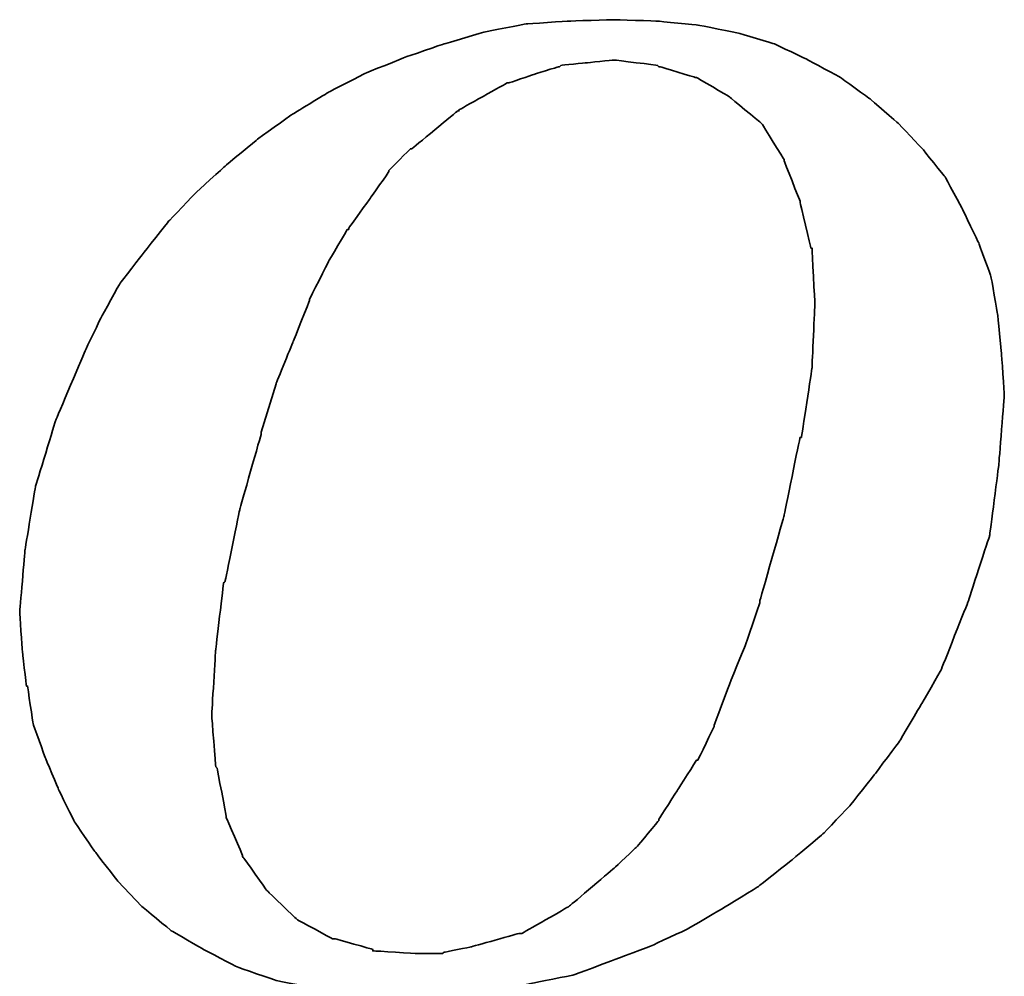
# Model space of a CAD drawing. Extents: x 30 to 228, y 66 to 165.
# Tile 43 of 54: x 193.49 to 195.77, y 116.24 to 118.46. Entities that reach past the tile are written whole.
import ezdxf

# ---------------------------------------------------------------- set-up
doc = ezdxf.new("R2010")
doc.units = 0
doc.header["$LTSCALE"] = 3
doc.header["$MEASUREMENT"] = 0
doc.layers.add('DIM', color=4, linetype='CONTINUOUS')
doc.layers.add('layer 1', color=7, linetype='CONTINUOUS')

# ---------------------------------------------------------------- blocks, each defined once
blk = doc.blocks.new('TBI MOTION logo(完整正式版)')
at = {"layer": 'layer 1', "color": 22, "lineweight": 35}
for points, knots in [([(-11.34375, -6.98375), (-11.34375, -6.98375), (-10.91375, -7.43875), (-10.91375, -7.43875), (-10.91375, -7.43875), (-10.91375, -7.43875), (-10.38625, -7.87125), (-10.38625, -7.87125), (-10.38625, -7.87125), (-10.38625, -7.87125), (-9.81125, -8.20375), (-9.81125, -8.20375), (-9.81125, -8.20375), (-9.81125, -8.20375), (-9.21125, -8.51875), (-9.21125, -8.51875), (-9.21125, -8.51875), (-9.21125, -8.51875), (-8.51625, -8.75875), (-8.51625, -8.75875), (-8.51625, -8.75875), (-8.51625, -8.75875), (-7.77125, -8.90375), (-7.77125, -8.90375), (-7.77125, -8.90375), (-7.77125, -8.90375), (-6.97875, -8.99875), (-6.97875, -8.99875), (-6.97875, -8.99875), (-6.97875, -8.99875), (-6.14125, -9.02375), (-6.14125, -9.02375), (-6.14125, -9.02375), (-6.14125, -9.02375), (-5.37125, -8.99875), (-5.37125, -8.99875), (-5.37125, -8.99875), (-5.37125, -8.99875), (-4.65375, -8.94875), (-4.65375, -8.94875), (-4.65375, -8.94875), (-4.65375, -8.94875), (-3.93375, -8.80625), (-3.93375, -8.80625), (-3.93375, -8.80625), (-3.93375, -8.80625), (-3.21375, -8.66375), (-3.21375, -8.66375), (-3.21375, -8.66375), (-3.21375, -8.66375), (-2.49375, -8.39875), (-2.49375, -8.39875), (-2.49375, -8.39875), (-2.49375, -8.39875), (-1.79875, -8.13375), (-1.79875, -8.13375), (-1.79875, -8.13375), (-1.79875, -8.13375), (-1.17375, -7.84375), (-1.17375, -7.84375), (-1.17375, -7.84375), (-1.17375, -7.84375), (-0.52375, -7.46375), (-0.52375, -7.46375), (-0.52375, -7.46375), (-0.52375, -7.46375), (0.10124, -7.07875), (0.10124, -7.07875), (0.10124, -7.07875), (0.10124, -7.07875), (0.67625, -6.62375), (0.67625, -6.62375), (0.67625, -6.62375), (0.67625, -6.62375), (1.24874, -6.14375), (1.24874, -6.14375), (1.24874, -6.14375), (1.24874, -6.14375), (1.72874, -5.64125), (1.72874, -5.64125), (1.72874, -5.64125), (1.72874, -5.64125), (2.18624, -5.06375), (2.18624, -5.06375), (2.18624, -5.06375), (2.18624, -5.06375), (2.61625, -4.48874), (2.61625, -4.48874), (2.61625, -4.48874), (2.61625, -4.48874), (3.00125, -3.83874), (3.00125, -3.83874), (3.00125, -3.83874), (3.00125, -3.83874), (3.36124, -3.21374), (3.36124, -3.21374), (3.36124, -3.21374), (3.36124, -3.21374), (3.84374, -1.99125), (3.84374, -1.99125), (3.84374, -1.99125), (3.84374, -1.99125), (4.22625, -0.81875), (4.22625, -0.81875), (4.22625, -0.81875), (4.22625, -0.81875), (4.39125, 0.45624), (4.39125, 0.45624), (4.39125, 0.45624), (4.39125, 0.45624), (4.48874, 1.70124), (4.48874, 1.70124), (4.48874, 1.70124), (4.48874, 1.70124), (4.43874, 2.44625), (4.43874, 2.44625), (4.43874, 2.44625), (4.43874, 2.44625), (4.36874, 3.14125), (4.36874, 3.14125), (4.36874, 3.14125), (4.36874, 3.14125), (4.25125, 3.81125), (4.25125, 3.81125), (4.25125, 3.81125), (4.25125, 3.81125), (4.03124, 4.41125), (4.03124, 4.41125), (4.03124, 4.41125), (4.03124, 4.41125), (3.74374, 5.01125), (3.74374, 5.01125), (3.74374, 5.01125), (3.74374, 5.01125), (3.43124, 5.58875), (3.43124, 5.58875), (3.43124, 5.58875), (3.43124, 5.58875), (3.02625, 6.09125), (3.02625, 6.09125), (3.02625, 6.09125), (3.02625, 6.09125), (2.59374, 6.54875), (2.59374, 6.54875), (2.59374, 6.54875), (2.59374, 6.54875), (2.09124, 6.98125), (2.09124, 6.98125), (2.09124, 6.98125), (2.09124, 6.98125), (1.56124, 7.36625), (1.56124, 7.36625), (1.56124, 7.36625), (1.56124, 7.36625), (0.98624, 7.67625), (0.98624, 7.67625), (0.98624, 7.67625), (0.98624, 7.67625), (0.38624, 7.96375), (0.38624, 7.96375), (0.38624, 7.96375), (0.38624, 7.96375), (-0.25875, 8.15625), (-0.25875, 8.15625), (-0.25875, 8.15625), (-0.25875, 8.15625), (-0.98125, 8.30125), (-0.98125, 8.30125), (-0.98125, 8.30125), (-0.98125, 8.30125), (-1.70124, 8.37125), (-1.70124, 8.37125), (-1.70124, 8.37125), (-1.70124, 8.37125), (-2.49375, 8.39624), (-2.49375, 8.39624), (-2.49375, 8.39624), (-2.49375, 8.39624), (-3.28625, 8.37125), (-3.28625, 8.37125), (-3.28625, 8.37125), (-3.28625, 8.37125), (-4.05125, 8.32125), (-4.05125, 8.32125), (-4.05125, 8.32125), (-4.05125, 8.32125), (-4.77375, 8.18125), (-4.77375, 8.18125), (-4.77375, 8.18125), (-4.77375, 8.18125), (-5.51625, 7.96375), (-5.51625, 7.96375), (-5.51625, 7.96375), (-5.51625, 7.96375), (-6.21125, 7.72625), (-6.21125, 7.72625), (-6.21125, 7.72625), (-6.21125, 7.72625), (-6.92875, 7.43625), (-6.92875, 7.43625), (-6.92875, 7.43625), (-6.92875, 7.43625), (-7.57875, 7.10125), (-7.57875, 7.10125), (-7.57875, 7.10125), (-7.57875, 7.10125), (-8.24875, 6.69125), (-8.24875, 6.69125), (-8.24875, 6.69125), (-8.24875, 6.69125), (-8.84875, 6.26125), (-8.84875, 6.26125), (-8.84875, 6.26125), (-8.84875, 6.26125), (-9.42625, 5.78125), (-9.42625, 5.78125), (-9.42625, 5.78125), (-9.42625, 5.78125), (-9.95375, 5.30125), (-9.95375, 5.30125), (-9.95375, 5.30125), (-9.95375, 5.30125), (-10.43375, 4.79624), (-10.43375, 4.79624), (-10.43375, 4.79624), (-10.43375, 4.79624), (-10.88875, 4.22125), (-10.88875, 4.22125), (-10.88875, 4.22125), (-10.88875, 4.22125), (-11.29875, 3.69375), (-11.29875, 3.69375), (-11.29875, 3.69375), (-11.29875, 3.69375), (-11.63375, 3.09125), (-11.63375, 3.09125), (-11.63375, 3.09125), (-11.63375, 3.09125), (-11.91875, 2.49625), (-11.91875, 2.49625), (-11.91875, 2.49625), (-11.91875, 2.49625), (-12.44875, 1.24625), (-12.44875, 1.24625), (-12.44875, 1.24625), (-12.44875, 1.24625), (-12.80875, 0.06874), (-12.80875, 0.06874), (-12.80875, 0.06874), (-12.80875, 0.06874), (-12.99875, -1.07875), (-12.99875, -1.07875), (-12.99875, -1.07875), (-12.99875, -1.07875), (-13.09375, -2.18375), (-13.09375, -2.18375), (-13.09375, -2.18375), (-13.09375, -2.18375), (-13.04875, -2.85375), (-13.04875, -2.85375), (-13.04875, -2.85375), (-13.04875, -2.85375), (-12.97375, -3.50375), (-12.97375, -3.50375), (-12.97375, -3.50375), (-12.97375, -3.50375), (-12.95375, -3.50375), (-12.95375, -3.50375), (-12.95375, -3.50375), (-12.95375, -3.50375), (-12.85375, -4.17375), (-12.85375, -4.17375), (-12.85375, -4.17375), (-12.85375, -4.17375), (-12.63875, -4.77624), (-12.63875, -4.77624), (-12.63875, -4.77624), (-12.63875, -4.77624), (-12.39875, -5.35125), (-12.39875, -5.35125), (-12.39875, -5.35125), (-12.39875, -5.35125), (-12.11375, -5.92875), (-12.11375, -5.92875), (-12.11375, -5.92875), (-12.11375, -5.92875), (-11.75375, -6.45375), (-11.75375, -6.45375), (-11.75375, -6.45375), (-11.75375, -6.45375), (-11.34375, -6.98375), (-11.34375, -6.98375)], [0, 0, 0, 0, 0.01369863, 0.01369863, 0.01369863, 0.01369864, 0.02739726, 0.02739726, 0.02739726, 0.02739727, 0.04109589, 0.04109589, 0.04109589, 0.0410959, 0.05479452, 0.05479452, 0.05479452, 0.05479453, 0.06849315, 0.06849315, 0.06849315, 0.06849316, 0.08219178, 0.08219178, 0.08219178, 0.08219179, 0.09589041, 0.09589041, 0.09589041, 0.09589042, 0.10958904, 0.10958904, 0.10958904, 0.10958905, 0.12328767, 0.12328767, 0.12328767, 0.12328768, 0.1369863, 0.1369863, 0.1369863, 0.13698631, 0.15068493, 0.15068493, 0.15068493, 0.15068494, 0.16438356, 0.16438356, 0.16438356, 0.16438357, 0.17808219, 0.17808219, 0.17808219, 0.1780822, 0.19178082, 0.19178082, 0.19178082, 0.19178083, 0.20547945, 0.20547945, 0.20547945, 0.20547946, 0.21917808, 0.21917808, 0.21917808, 0.21917809, 0.23287671, 0.23287671, 0.23287671, 0.23287672, 0.24657534, 0.24657534, 0.24657534, 0.24657535, 0.26027397, 0.26027397, 0.26027397, 0.26027398, 0.2739726, 0.2739726, 0.2739726, 0.27397261, 0.28767123, 0.28767123, 0.28767123, 0.28767124, 0.30136986, 0.30136986, 0.30136986, 0.30136987, 0.31506849, 0.31506849, 0.31506849, 0.3150685, 0.32876712, 0.32876712, 0.32876712, 0.32876713, 0.34246575, 0.34246575, 0.34246575, 0.34246576, 0.35616438, 0.35616438, 0.35616438, 0.35616439, 0.36986301, 0.36986301, 0.36986301, 0.36986302, 0.38356164, 0.38356164, 0.38356164, 0.38356165, 0.39726027, 0.39726027, 0.39726027, 0.39726028, 0.4109589, 0.4109589, 0.4109589, 0.41095891, 0.42465753, 0.42465753, 0.42465753, 0.42465754, 0.43835616, 0.43835616, 0.43835616, 0.43835617, 0.45205479, 0.45205479, 0.45205479, 0.4520548, 0.46575342, 0.46575342, 0.46575342, 0.46575343, 0.47945205, 0.47945205, 0.47945205, 0.47945206, 0.49315068, 0.49315068, 0.49315068, 0.49315069, 0.50684932, 0.50684932, 0.50684932, 0.50684933, 0.52054795, 0.52054795, 0.52054795, 0.52054796, 0.53424658, 0.53424658, 0.53424658, 0.53424659, 0.54794521, 0.54794521, 0.54794521, 0.54794522, 0.56164384, 0.56164384, 0.56164384, 0.56164385, 0.57534247, 0.57534247, 0.57534247, 0.57534248, 0.5890411, 0.5890411, 0.5890411, 0.58904111, 0.60273973, 0.60273973, 0.60273973, 0.60273974, 0.61643836, 0.61643836, 0.61643836, 0.61643837, 0.63013699, 0.63013699, 0.63013699, 0.630137, 0.64383562, 0.64383562, 0.64383562, 0.64383563, 0.65753425, 0.65753425, 0.65753425, 0.65753426, 0.67123288, 0.67123288, 0.67123288, 0.67123289, 0.68493151, 0.68493151, 0.68493151, 0.68493152, 0.69863014, 0.69863014, 0.69863014, 0.69863015, 0.71232877, 0.71232877, 0.71232877, 0.71232878, 0.7260274, 0.7260274, 0.7260274, 0.72602741, 0.73972603, 0.73972603, 0.73972603, 0.73972604, 0.75342466, 0.75342466, 0.75342466, 0.75342467, 0.76712329, 0.76712329, 0.76712329, 0.7671233, 0.78082192, 0.78082192, 0.78082192, 0.78082193, 0.79452055, 0.79452055, 0.79452055, 0.79452056, 0.80821918, 0.80821918, 0.80821918, 0.80821919, 0.82191781, 0.82191781, 0.82191781, 0.82191782, 0.83561644, 0.83561644, 0.83561644, 0.83561645, 0.84931507, 0.84931507, 0.84931507, 0.84931508, 0.8630137, 0.8630137, 0.8630137, 0.86301371, 0.87671233, 0.87671233, 0.87671233, 0.87671234, 0.89041096, 0.89041096, 0.89041096, 0.89041097, 0.90410959, 0.90410959, 0.90410959, 0.9041096, 0.91780822, 0.91780822, 0.91780822, 0.91780823, 0.93150685, 0.93150685, 0.93150685, 0.93150686, 0.94520548, 0.94520548, 0.94520548, 0.94520549, 0.95890411, 0.95890411, 0.95890411, 0.95890412, 0.97260274, 0.97260274, 0.97260274, 0.97260275, 0.98630137, 0.98630137, 0.98630137, 0.98630138, 1, 1, 1, 1]), ([(-8.77875, 1.03124), (-8.77875, 1.03124), (-8.51625, 1.89625), (-8.51625, 1.89625), (-8.51625, 1.89625), (-8.51625, 1.89625), (-8.20375, 2.66375), (-8.20375, 2.66375), (-8.20375, 2.66375), (-8.20375, 2.66375), (-7.91625, 3.38125), (-7.91625, 3.38125), (-7.91625, 3.38125), (-7.91625, 3.38125), (-7.91625, 3.40624), (-7.91625, 3.40624), (-7.91625, 3.40624), (-7.91625, 3.40624), (-7.57875, 4.07624), (-7.57875, 4.07624), (-7.57875, 4.07624), (-7.57875, 4.07624), (-7.24375, 4.65125), (-7.24375, 4.65125), (-7.24375, 4.65125), (-7.24375, 4.65125), (-7.21875, 4.65125), (-7.21875, 4.65125), (-7.21875, 4.65125), (-7.21875, 4.65125), (-7.21875, 4.67624), (-7.21875, 4.67624), (-7.21875, 4.67624), (-7.21875, 4.67624), (-6.83625, 5.20375), (-6.83625, 5.20375), (-6.83625, 5.20375), (-6.83625, 5.20375), (-6.49875, 5.68625), (-6.49875, 5.68625), (-6.49875, 5.68625), (-6.49875, 5.68625), (-6.49875, 5.70625), (-6.49875, 5.70625), (-6.49875, 5.70625), (-6.49875, 5.70625), (-6.11625, 6.09125), (-6.11625, 6.09125), (-6.11625, 6.09125), (-6.11625, 6.09125), (-6.09125, 6.09125), (-6.09125, 6.09125), (-6.09125, 6.09125), (-6.09125, 6.09125), (-5.27375, 6.76625), (-5.27375, 6.76625), (-5.27375, 6.76625), (-5.27375, 6.76625), (-5.24875, 6.76625), (-5.24875, 6.76625), (-5.24875, 6.76625), (-5.24875, 6.76625), (-5.24875, 6.78625), (-5.24875, 6.78625), (-5.24875, 6.78625), (-5.24875, 6.78625), (-4.38875, 7.26624), (-4.38875, 7.26624), (-4.38875, 7.26624), (-4.38875, 7.26624), (-4.36125, 7.26624), (-4.36125, 7.26624), (-4.36125, 7.26624), (-4.36125, 7.26624), (-3.93375, 7.41125), (-3.93375, 7.41125), (-3.93375, 7.41125), (-3.93375, 7.41125), (-3.47375, 7.55625), (-3.47375, 7.55625), (-3.47375, 7.55625), (-3.47375, 7.55625), (-3.45375, 7.55625), (-3.45375, 7.55625), (-3.45375, 7.55625), (-3.45375, 7.55625), (-3.42875, 7.58124), (-3.42875, 7.58124), (-3.42875, 7.58124), (-3.42875, 7.58124), (-2.97375, 7.62625), (-2.97375, 7.62625), (-2.97375, 7.62625), (-2.97375, 7.62625), (-2.49375, 7.67625), (-2.49375, 7.67625), (-2.49375, 7.67625), (-2.49375, 7.67625), (-2.46875, 7.67625), (-2.46875, 7.67625), (-2.46875, 7.67625), (-2.46875, 7.67625), (-1.70124, 7.58124), (-1.70124, 7.58124), (-1.70124, 7.58124), (-1.70124, 7.58124), (-1.67875, 7.55625), (-1.67875, 7.55625), (-1.67875, 7.55625), (-1.67875, 7.55625), (-1.65375, 7.55625), (-1.65375, 7.55625), (-1.65375, 7.55625), (-1.65375, 7.55625), (-1.03125, 7.36625), (-1.03125, 7.36625), (-1.03125, 7.36625), (-1.03125, 7.36625), (-1.00625, 7.36625), (-1.00625, 7.36625), (-1.00625, 7.36625), (-1.00625, 7.36625), (-0.43124, 7.02624), (-0.43124, 7.02624), (-0.43124, 7.02624), (-0.43124, 7.02624), (-0.40625, 7.00624), (-0.40625, 7.00624), (-0.40625, 7.00624), (-0.40625, 7.00624), (0.12124, 6.57124), (0.12124, 6.57124), (0.12124, 6.57124), (0.12124, 6.57124), (0.14624, 6.54875), (0.14624, 6.54875), (0.14624, 6.54875), (0.14624, 6.54875), (0.17124, 6.52375), (0.17124, 6.52375), (0.17124, 6.52375), (0.17124, 6.52375), (0.55625, 5.89875), (0.55625, 5.89875), (0.55625, 5.89875), (0.55625, 5.89875), (0.55625, 5.87625), (0.55625, 5.87625), (0.55625, 5.87625), (0.55625, 5.87625), (0.84124, 5.15625), (0.84124, 5.15625), (0.84124, 5.15625), (0.84124, 5.15625), (0.84124, 5.13125), (0.84124, 5.13125), (0.84124, 5.13125), (0.84124, 5.13125), (1.03624, 4.31875), (1.03624, 4.31875), (1.03624, 4.31875), (1.03624, 4.31875), (1.05624, 4.31875), (1.05624, 4.31875), (1.05624, 4.31875), (1.05624, 4.31875), (1.05624, 4.29125), (1.05624, 4.29125), (1.05624, 4.29125), (1.05624, 4.29125), (1.10625, 3.33125), (1.10625, 3.33125), (1.10625, 3.33125), (1.10625, 3.33125), (1.10625, 3.30875), (1.10625, 3.30875), (1.10625, 3.30875), (1.10625, 3.30875), (1.05624, 2.20624), (1.05624, 2.20624), (1.05624, 2.20624), (1.05624, 2.20624), (1.05624, 2.18124), (1.05624, 2.18124), (1.05624, 2.18124), (1.05624, 2.18124), (0.86624, 0.93624), (0.86624, 0.93624), (0.86624, 0.93624), (0.86624, 0.93624), (0.84124, 0.93624), (0.84124, 0.93624), (0.84124, 0.93624), (0.84124, 0.93624), (0.55625, -0.45874), (0.55625, -0.45874), (0.55625, -0.45874), (0.55625, -0.45874), (0.12124, -1.99125), (0.12124, -1.99125), (0.12124, -1.99125), (0.12124, -1.99125), (0.12124, -2.01874), (0.12124, -2.01874), (0.12124, -2.01874), (0.12124, -2.01874), (-0.13874, -2.78375), (-0.13874, -2.78375), (-0.13874, -2.78375), (-0.13874, -2.78375), (-0.43124, -3.50375), (-0.43124, -3.50375), (-0.43124, -3.50375), (-0.43124, -3.50375), (-0.69375, -4.19875), (-0.69375, -4.19875), (-0.69375, -4.19875), (-0.69375, -4.19875), (-0.69375, -4.22375), (-0.69375, -4.22375), (-0.69375, -4.22375), (-0.69375, -4.22375), (-0.98125, -4.82374), (-0.98125, -4.82374), (-0.98125, -4.82374), (-0.98125, -4.82374), (-1.00625, -4.82374), (-1.00625, -4.82374), (-1.00625, -4.82374), (-1.00625, -4.82374), (-1.33875, -5.35125), (-1.33875, -5.35125), (-1.33875, -5.35125), (-1.33875, -5.35125), (-1.67875, -5.87875), (-1.67875, -5.87875), (-1.67875, -5.87875), (-1.67875, -5.87875), (-1.67875, -5.90375), (-1.67875, -5.90375), (-1.67875, -5.90375), (-1.67875, -5.90375), (-2.05875, -6.35875), (-2.05875, -6.35875), (-2.05875, -6.35875), (-2.05875, -6.35875), (-2.08375, -6.38375), (-2.08375, -6.38375), (-2.08375, -6.38375), (-2.08375, -6.38375), (-2.46875, -6.74375), (-2.46875, -6.74375), (-2.46875, -6.74375), (-2.46875, -6.74375), (-3.25875, -7.41625), (-3.25875, -7.41625), (-3.25875, -7.41625), (-3.25875, -7.41625), (-3.28625, -7.43875), (-3.28625, -7.43875), (-3.28625, -7.43875), (-3.28625, -7.43875), (-4.12375, -7.91875), (-4.12375, -7.91875), (-4.12375, -7.91875), (-4.12375, -7.91875), (-4.14875, -7.91875), (-4.14875, -7.91875), (-4.14875, -7.91875), (-4.14875, -7.91875), (-4.17125, -7.91875), (-4.17125, -7.91875), (-4.17125, -7.91875), (-4.17125, -7.91875), (-5.03375, -8.15875), (-5.03375, -8.15875), (-5.03375, -8.15875), (-5.03375, -8.15875), (-5.51625, -8.25625), (-5.51625, -8.25625), (-5.51625, -8.25625), (-5.51625, -8.25625), (-5.54125, -8.27875), (-5.54125, -8.27875), (-5.54125, -8.27875), (-5.54125, -8.27875), (-5.56375, -8.27875), (-5.56375, -8.27875), (-5.56375, -8.27875), (-5.56375, -8.27875), (-5.99625, -8.27875), (-5.99625, -8.27875), (-5.99625, -8.27875), (-5.99625, -8.27875), (-6.76375, -8.23125), (-6.76375, -8.23125), (-6.76375, -8.23125), (-6.76375, -8.23125), (-6.78875, -8.23125), (-6.78875, -8.23125), (-6.78875, -8.23125), (-6.78875, -8.23125), (-6.78875, -8.20375), (-6.78875, -8.20375), (-6.78875, -8.20375), (-6.78875, -8.20375), (-7.45875, -8.01375), (-7.45875, -8.01375), (-7.45875, -8.01375), (-7.45875, -8.01375), (-7.48375, -8.01375), (-7.48375, -8.01375), (-7.48375, -8.01375), (-7.48375, -8.01375), (-7.50875, -8.01375), (-7.50875, -8.01375), (-7.50875, -8.01375), (-7.50875, -8.01375), (-8.13125, -7.67875), (-8.13125, -7.67875), (-8.13125, -7.67875), (-8.13125, -7.67875), (-8.15625, -7.65375), (-8.15625, -7.65375), (-8.15625, -7.65375), (-8.15625, -7.65375), (-8.65875, -7.17375), (-8.65875, -7.17375), (-8.65875, -7.17375), (-8.65875, -7.17375), (-8.68375, -7.14875), (-8.68375, -7.14875), (-8.68375, -7.14875), (-8.68375, -7.14875), (-9.08875, -6.57375), (-9.08875, -6.57375), (-9.08875, -6.57375), (-9.08875, -6.57375), (-9.11375, -6.54875), (-9.11375, -6.54875), (-9.11375, -6.54875), (-9.11375, -6.54875), (-9.11375, -6.52875), (-9.11375, -6.52875), (-9.11375, -6.52875), (-9.11375, -6.52875), (-9.40375, -5.85375), (-9.40375, -5.85375), (-9.40375, -5.85375), (-9.40375, -5.85375), (-9.40375, -5.82875), (-9.40375, -5.82875), (-9.40375, -5.82875), (-9.40375, -5.82875), (-9.56875, -4.96875), (-9.56875, -4.96875), (-9.56875, -4.96875), (-9.56875, -4.96875), (-9.59375, -4.94375), (-9.59375, -4.94375), (-9.59375, -4.94375), (-9.59375, -4.94375), (-9.66375, -4.03375), (-9.66375, -4.03375), (-9.66375, -4.03375), (-9.66375, -4.03375), (-9.66375, -4.00875), (-9.66375, -4.00875), (-9.66375, -4.00875), (-9.66375, -4.00875), (-9.59375, -2.85375), (-9.59375, -2.85375), (-9.59375, -2.85375), (-9.59375, -2.85375), (-9.45125, -1.65875), (-9.45125, -1.65875), (-9.45125, -1.65875), (-9.45125, -1.65875), (-9.42625, -1.63375), (-9.42625, -1.63375), (-9.42625, -1.63375), (-9.42625, -1.63375), (-9.16125, -0.33875), (-9.16125, -0.33875), (-9.16125, -0.33875), (-9.16125, -0.33875), (-8.77875, 1.00624), (-8.77875, 1.00624), (-8.77875, 1.00624), (-8.77875, 1.00624), (-8.77875, 1.03124), (-8.77875, 1.03124)], [0, 0, 0, 0, 0.01020408, 0.01020408, 0.01020408, 0.01020409, 0.02040816, 0.02040816, 0.02040816, 0.02040817, 0.03061224, 0.03061224, 0.03061224, 0.03061225, 0.04081633, 0.04081633, 0.04081633, 0.04081634, 0.05102041, 0.05102041, 0.05102041, 0.05102042, 0.06122449, 0.06122449, 0.06122449, 0.0612245, 0.07142857, 0.07142857, 0.07142857, 0.07142858, 0.08163265, 0.08163265, 0.08163265, 0.08163266, 0.09183673, 0.09183673, 0.09183673, 0.09183674, 0.10204082, 0.10204082, 0.10204082, 0.10204083, 0.1122449, 0.1122449, 0.1122449, 0.11224491, 0.12244898, 0.12244898, 0.12244898, 0.12244899, 0.13265306, 0.13265306, 0.13265306, 0.13265307, 0.14285714, 0.14285714, 0.14285714, 0.14285715, 0.15306122, 0.15306122, 0.15306122, 0.15306123, 0.16326531, 0.16326531, 0.16326531, 0.16326532, 0.17346939, 0.17346939, 0.17346939, 0.1734694, 0.18367347, 0.18367347, 0.18367347, 0.18367348, 0.19387755, 0.19387755, 0.19387755, 0.19387756, 0.20408163, 0.20408163, 0.20408163, 0.20408164, 0.21428571, 0.21428571, 0.21428571, 0.21428572, 0.2244898, 0.2244898, 0.2244898, 0.22448981, 0.23469388, 0.23469388, 0.23469388, 0.23469389, 0.24489796, 0.24489796, 0.24489796, 0.24489797, 0.25510204, 0.25510204, 0.25510204, 0.25510205, 0.26530612, 0.26530612, 0.26530612, 0.26530613, 0.2755102, 0.2755102, 0.2755102, 0.27551021, 0.28571429, 0.28571429, 0.28571429, 0.2857143, 0.29591837, 0.29591837, 0.29591837, 0.29591838, 0.30612245, 0.30612245, 0.30612245, 0.30612246, 0.31632653, 0.31632653, 0.31632653, 0.31632654, 0.32653061, 0.32653061, 0.32653061, 0.32653062, 0.33673469, 0.33673469, 0.33673469, 0.3367347, 0.34693878, 0.34693878, 0.34693878, 0.34693879, 0.35714286, 0.35714286, 0.35714286, 0.35714287, 0.36734694, 0.36734694, 0.36734694, 0.36734695, 0.37755102, 0.37755102, 0.37755102, 0.37755103, 0.3877551, 0.3877551, 0.3877551, 0.38775511, 0.39795918, 0.39795918, 0.39795918, 0.39795919, 0.40816327, 0.40816327, 0.40816327, 0.40816328, 0.41836735, 0.41836735, 0.41836735, 0.41836736, 0.42857143, 0.42857143, 0.42857143, 0.42857144, 0.43877551, 0.43877551, 0.43877551, 0.43877552, 0.44897959, 0.44897959, 0.44897959, 0.4489796, 0.45918367, 0.45918367, 0.45918367, 0.45918368, 0.46938776, 0.46938776, 0.46938776, 0.46938777, 0.47959184, 0.47959184, 0.47959184, 0.47959185, 0.48979592, 0.48979592, 0.48979592, 0.48979593, 0.5, 0.5, 0.5, 0.50000001, 0.51020408, 0.51020408, 0.51020408, 0.51020409, 0.52040816, 0.52040816, 0.52040816, 0.52040817, 0.53061224, 0.53061224, 0.53061224, 0.53061225, 0.54081633, 0.54081633, 0.54081633, 0.54081634, 0.55102041, 0.55102041, 0.55102041, 0.55102042, 0.56122449, 0.56122449, 0.56122449, 0.5612245, 0.57142857, 0.57142857, 0.57142857, 0.57142858, 0.58163265, 0.58163265, 0.58163265, 0.58163266, 0.59183673, 0.59183673, 0.59183673, 0.59183674, 0.60204082, 0.60204082, 0.60204082, 0.60204083, 0.6122449, 0.6122449, 0.6122449, 0.61224491, 0.62244898, 0.62244898, 0.62244898, 0.62244899, 0.63265306, 0.63265306, 0.63265306, 0.63265307, 0.64285714, 0.64285714, 0.64285714, 0.64285715, 0.65306122, 0.65306122, 0.65306122, 0.65306123, 0.66326531, 0.66326531, 0.66326531, 0.66326532, 0.67346939, 0.67346939, 0.67346939, 0.6734694, 0.68367347, 0.68367347, 0.68367347, 0.68367348, 0.69387755, 0.69387755, 0.69387755, 0.69387756, 0.70408163, 0.70408163, 0.70408163, 0.70408164, 0.71428571, 0.71428571, 0.71428571, 0.71428572, 0.7244898, 0.7244898, 0.7244898, 0.72448981, 0.73469388, 0.73469388, 0.73469388, 0.73469389, 0.74489796, 0.74489796, 0.74489796, 0.74489797, 0.75510204, 0.75510204, 0.75510204, 0.75510205, 0.76530612, 0.76530612, 0.76530612, 0.76530613, 0.7755102, 0.7755102, 0.7755102, 0.77551021, 0.78571429, 0.78571429, 0.78571429, 0.7857143, 0.79591837, 0.79591837, 0.79591837, 0.79591838, 0.80612245, 0.80612245, 0.80612245, 0.80612246, 0.81632653, 0.81632653, 0.81632653, 0.81632654, 0.82653061, 0.82653061, 0.82653061, 0.82653062, 0.83673469, 0.83673469, 0.83673469, 0.8367347, 0.84693878, 0.84693878, 0.84693878, 0.84693879, 0.85714286, 0.85714286, 0.85714286, 0.85714287, 0.86734694, 0.86734694, 0.86734694, 0.86734695, 0.87755102, 0.87755102, 0.87755102, 0.87755103, 0.8877551, 0.8877551, 0.8877551, 0.88775511, 0.89795918, 0.89795918, 0.89795918, 0.89795919, 0.90816327, 0.90816327, 0.90816327, 0.90816328, 0.91836735, 0.91836735, 0.91836735, 0.91836736, 0.92857143, 0.92857143, 0.92857143, 0.92857144, 0.93877551, 0.93877551, 0.93877551, 0.93877552, 0.94897959, 0.94897959, 0.94897959, 0.9489796, 0.95918367, 0.95918367, 0.95918367, 0.95918368, 0.96938776, 0.96938776, 0.96938776, 0.96938777, 0.97959184, 0.97959184, 0.97959184, 0.97959185, 0.98979592, 0.98979592, 0.98979592, 0.98979593, 1, 1, 1, 1])]:
    blk.add_open_spline(points, degree=3, knots=knots, dxfattribs=at)

msp = doc.modelspace()

# ---------------------------------------------------------------- block references
at = {"layer": 'DIM', "xscale": 0.1296000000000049, "yscale": 0.1296000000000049, "zscale": 0.1296000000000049}
msp.add_blockref('TBI MOTION logo(完整正式版)', (195.1918, 117.367), dxfattribs=at)

doc.saveas('drawing.dxf')
